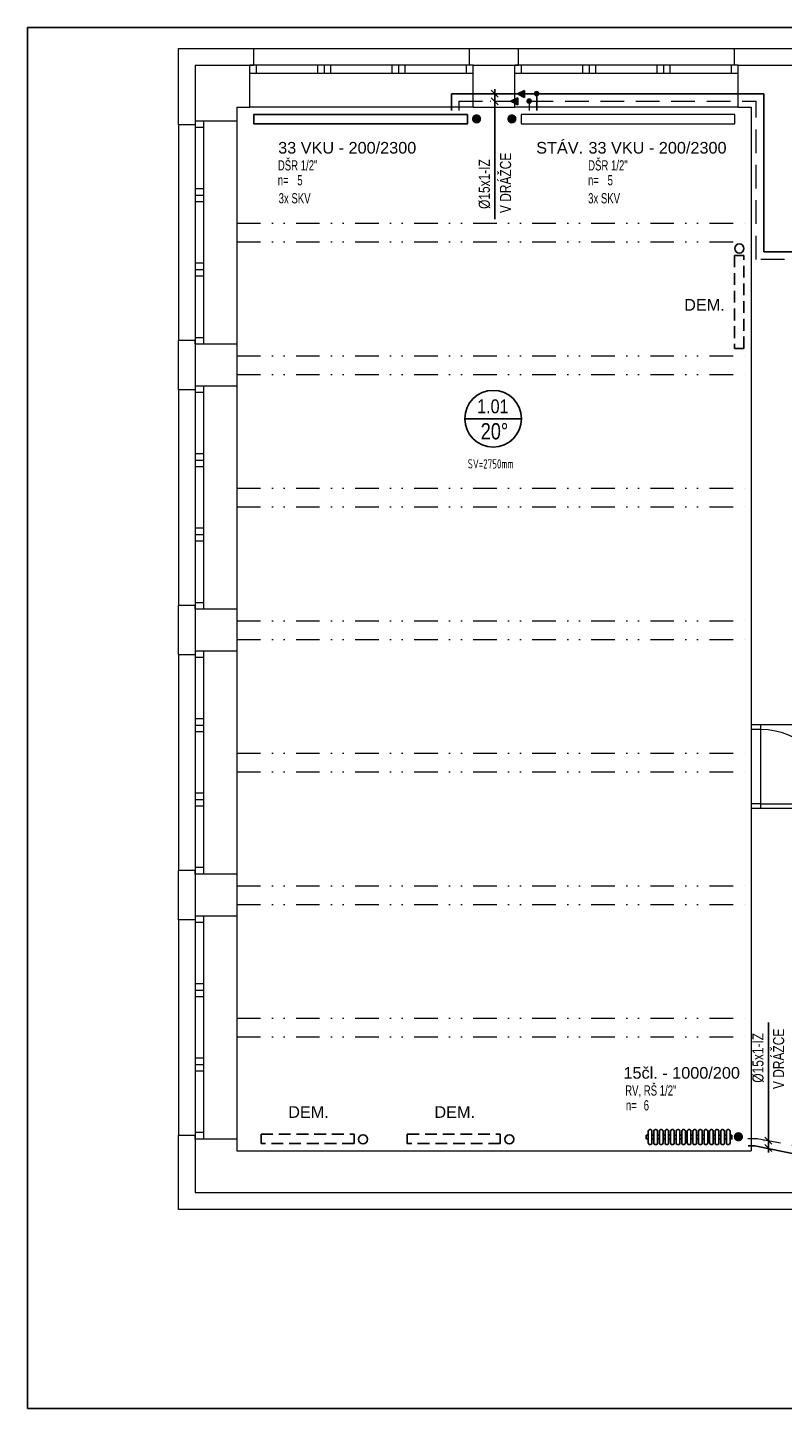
# Model space of a CAD drawing. Header units: millimetres. Extents: x 2424458 to 5109721, y -2781114 to -1335434.
# Tile 47 of 59: x 2546164 to 2554282, y -1363112 to -1348262. Entities that reach past the tile are written whole.
import ezdxf
from ezdxf.enums import TextEntityAlignment as Align

# ---------------------------------------------------------------- set-up
doc = ezdxf.new("R2010")
doc.units = ezdxf.units.MM
doc.header["$LTSCALE"] = 20
doc.header["$MEASUREMENT"] = 0
for name, pattern in [('DASHED', [19.05, 12.7, -6.35]), ('DASHED2', [9.525, 6.35, -3.175]), ('DIVIDE', [31.75, 12.7, -6.35, 0, -6.35, 0, -6.35])]:
    doc.linetypes.add(name, pattern=pattern)
for name, color, linetype in [('ARMATURY', 2, 'Continuous'), ('KOTY', 2, 'Continuous'), ('OKNA + IZOLANT', 7, 'Continuous'), ('ROZVODY', 6, 'Continuous'), ('slepák', 8, 'Continuous'), ('TZB_TOP rozvody', 6, 'Continuous'), ('TZB_TOP tělesa', 6, 'Continuous'), ('UT', 6, 'Continuous'), ('Čísla místností', 7, 'Continuous')]:
    doc.layers.add(name, color=color, linetype=linetype)
doc.layers.add('Rámečky', color=7, linetype='Continuous', lineweight=25)
doc.layers.add('TZB TEXT', color=3, linetype='Continuous', lineweight=18)
doc.styles.add('ARIEL', font='ARIAL.TTF')
doc.styles.add('ISOCP', font='ISOCP___.TTF')
doc.styles.add('ROMAN', font='ic-romans.shx')
doc.styles.add('ROMANS', font='ic-romans.shx', dxfattribs={"width": 0.8})
doc.styles.get("Standard").update_dxf_attribs({"font": 'ic-romans.shx', "width": 0.8})
doc.dimstyles.new('M50', dxfattribs={"dimtxt": 100, "dimasz": 60, "dimexe": 50, "dimexo": 150, "dimgap": 100, "dimtad": 1, "dimdec": 0, "dimzin": 0, "dimdsep": 46, "dimtxsty": 'Standard', "dimblk1": 'OBLIQUE', "dimblk2": 'OBLIQUE', "dimsah": 1, "dimcen": 0.09, "dimdle": 50, "dimclrd": 256, "dimclre": 256, "dimclrt": 256, "dimadec": 0, "dimazin": 0, "dimtfac": 1, "dimtdec": 0, "dimtofl": 0, "dimtmove": 1, "dimatfit": 3, "dimldrblk": 'OBLIQUE', "dimfxl": 1, "dimarcsym": 0})

# ---------------------------------------------------------------- blocks, each defined once
blk = doc.blocks.new('KOMPLEXNÍ OBJEKT_0')
at = {"layer": 'OKNA + IZOLANT', "color": 138, "linetype": 'Continuous', "lineweight": 13, "true_color": 0x005050, "transparency": 33554687}
for p, q in [((-17.308, -45.472), (-17.308, -45.292)), ((-17.348, -45.472), (-17.308, -45.472))]:
    blk.add_line(p, q, dxfattribs=at)
blk = doc.blocks.new('KOMPLEXNÍ OBJEKT_1')
at = {"layer": 'OKNA + IZOLANT', "color": 138, "linetype": 'Continuous', "lineweight": 13, "true_color": 0x005050, "transparency": 33554687}
for p, q in [((-14.988, -45.472), (-14.988, -45.292)), ((-14.948, -45.472), (-14.988, -45.472))]:
    blk.add_line(p, q, dxfattribs=at)
blk = doc.blocks.new('KOMPLEXNÍ OBJEKT_2')
at = {"layer": 'OKNA + IZOLANT', "color": 138, "linetype": 'Continuous', "lineweight": 13, "true_color": 0x005050, "transparency": 33554687}
for p, q in [((-14.458, -45.472), (-14.458, -45.292)), ((-14.498, -45.472), (-14.458, -45.472))]:
    blk.add_line(p, q, dxfattribs=at)
blk = doc.blocks.new('KOMPLEXNÍ OBJEKT_3')
at = {"layer": 'OKNA + IZOLANT', "color": 138, "linetype": 'Continuous', "lineweight": 13, "true_color": 0x005050, "transparency": 33554687}
for p, q in [((-12.138, -45.472), (-12.138, -45.292)), ((-12.098, -45.472), (-12.138, -45.472))]:
    blk.add_line(p, q, dxfattribs=at)
blk = doc.blocks.new('KOMPLEXNÍ OBJEKT_53')
at = {"layer": 'OKNA + IZOLANT', "color": 138, "linetype": 'Continuous', "lineweight": 13, "true_color": 0x005050, "transparency": 33554687}
for p, q in [((-17.938, -46.112), (-18.118, -46.112)), ((-17.938, -46.072), (-17.938, -46.112))]:
    blk.add_line(p, q, dxfattribs=at)
blk = doc.blocks.new('KOMPLEXNÍ OBJEKT_54')
at = {"layer": 'OKNA + IZOLANT', "color": 138, "linetype": 'Continuous', "lineweight": 13, "true_color": 0x005050, "transparency": 33554687}
for p, q in [((-17.938, -48.432), (-18.118, -48.432)), ((-17.938, -48.472), (-17.938, -48.432))]:
    blk.add_line(p, q, dxfattribs=at)
blk = doc.blocks.new('KOMPLEXNÍ OBJEKT_55')
at = {"layer": 'OKNA + IZOLANT', "color": 138, "linetype": 'Continuous', "lineweight": 13, "true_color": 0x005050, "transparency": 33554687}
for p, q in [((-17.938, -48.962), (-18.118, -48.962)), ((-17.938, -48.922), (-17.938, -48.962))]:
    blk.add_line(p, q, dxfattribs=at)
blk = doc.blocks.new('KOMPLEXNÍ OBJEKT_56')
at = {"layer": 'OKNA + IZOLANT', "color": 138, "linetype": 'Continuous', "lineweight": 13, "true_color": 0x005050, "transparency": 33554687}
for p, q in [((-17.938, -51.282), (-18.118, -51.282)), ((-17.938, -51.322), (-17.938, -51.282))]:
    blk.add_line(p, q, dxfattribs=at)
blk = doc.blocks.new('KOMPLEXNÍ OBJEKT_57')
at = {"layer": 'OKNA + IZOLANT', "color": 138, "linetype": 'Continuous', "lineweight": 13, "true_color": 0x005050, "transparency": 33554687}
for p, q in [((-17.938, -51.812), (-18.118, -51.812)), ((-17.938, -51.772), (-17.938, -51.812))]:
    blk.add_line(p, q, dxfattribs=at)
blk = doc.blocks.new('KOMPLEXNÍ OBJEKT_58')
at = {"layer": 'OKNA + IZOLANT', "color": 138, "linetype": 'Continuous', "lineweight": 13, "true_color": 0x005050, "transparency": 33554687}
for p, q in [((-17.938, -54.132), (-18.118, -54.132)), ((-17.938, -54.172), (-17.938, -54.132))]:
    blk.add_line(p, q, dxfattribs=at)
blk = doc.blocks.new('KOMPLEXNÍ OBJEKT_59')
at = {"layer": 'OKNA + IZOLANT', "color": 138, "linetype": 'Continuous', "lineweight": 13, "true_color": 0x005050, "transparency": 33554687}
for p, q in [((-17.938, -54.622), (-17.938, -54.662)), ((-17.938, -54.662), (-18.118, -54.662))]:
    blk.add_line(p, q, dxfattribs=at)
blk = doc.blocks.new('KOMPLEXNÍ OBJEKT_60')
at = {"layer": 'OKNA + IZOLANT', "color": 138, "linetype": 'Continuous', "lineweight": 13, "true_color": 0x005050, "transparency": 33554687}
for p, q in [((-17.938, -56.982), (-18.118, -56.982)), ((-17.938, -57.022), (-17.938, -56.982))]:
    blk.add_line(p, q, dxfattribs=at)
blk = doc.blocks.new('*U726', base_point=(52500, 0))
at = {"layer": 'Rámečky', "linetype": 'Continuous'}
for p, q in [((52500, 14850), (0, 14850)), ((0, 14850), (0, 0)), ((0, 0), (52500, 0))]:
    blk.add_line(p, q, dxfattribs=at)
blk = doc.blocks.new('_OBLIQUE')
at = {"color": 0, "linetype": 'ByBlock'}
blk.add_line((-0.5, -0.5), (0.5, 0.5), dxfattribs=at)
blk = doc.blocks.new('*D744')
at = {"layer": 'Defpoints', "color": 0}
for p in [(2551188, -1349054), (2551191, -1348974), (2551193, -1349054)]:
    blk.add_point(p, dxfattribs=at)
at = {"layer": 'KOTY', "linetype": 'Continuous', "lineweight": -2}
for p, q in [((2551188, -1348924), (2551188, -1349104)), ((2551141, -1348974), (2551138, -1348974)), ((2551143, -1349054), (2551138, -1349054)), ((2551188, -1349054), (2551188, -1350324))]:
    blk.add_line(p, q, dxfattribs=at)
at = {"layer": 'KOTY', "lineweight": -2, "xscale": 75, "yscale": 75, "zscale": 75}
for p, rotation in [((2551188, -1348974), 270), ((2551188, -1349054), 90)]:
    blk.add_blockref('_OBLIQUE', p, dxfattribs=dict(at, rotation=rotation))
at = {"layer": 'KOTY', "lineweight": -3, "insert": (2551078, -1349945), "char_height": 120, "attachment_point": 5, "rotation": 90, "style": 'ROMANS'}
blk.add_mtext('%%c15x1-IZ', dxfattribs=at)
blk = doc.blocks.new('*U408', base_point=(16995, 17726))
at = {"linetype": 'ByBlock', "ltscale": 20}
blk.add_hatch(color=0, dxfattribs=at).paths.add_polyline_path([(16995, 17688), (17070, 17726), (16995, 17763)])
at = {"color": 0, "linetype": 'ByBlock', "lineweight": -2, "ltscale": 20}
for p, q in [((16995, 17688), (16995, 17763)), ((16995, 17763), (17070, 17726)), ((16995, 17688), (17070, 17726))]:
    blk.add_line(p, q, dxfattribs=at)
blk = doc.blocks.new('B')
at = {"layer": 'TZB_TOP rozvody', "lineweight": -3, "ltscale": 200}
blk.add_hatch(color=3, dxfattribs=at).paths.add_polyline_path([(32, 2, 1), (-29, 2, 1)])
blk.add_hatch(color=3, dxfattribs=at).paths.add_polyline_path([(32, 2, 1), (-29, 2, 1)])
blk = doc.blocks.new('*D768')
at = {"layer": 'Defpoints', "color": 0}
for p in [(2554131, -1360232), (2554136, -1360232), (2554134, -1360312)]:
    blk.add_point(p, dxfattribs=at)
at = {"layer": 'KOTY', "linetype": 'Continuous', "lineweight": -2}
for p, q in [((2554131, -1360232), (2554131, -1358962)), ((2554086, -1360232), (2554081, -1360232)), ((2554131, -1360362), (2554131, -1360182)), ((2554084, -1360312), (2554081, -1360312))]:
    blk.add_line(p, q, dxfattribs=at)
at = {"layer": 'KOTY', "lineweight": -2, "xscale": 75, "yscale": 75, "zscale": 75}
for p, rotation in [((2554131, -1360232), 270), ((2554131, -1360312), 90)]:
    blk.add_blockref('_OBLIQUE', p, dxfattribs=dict(at, rotation=rotation))
at = {"layer": 'KOTY', "lineweight": -3, "insert": (2554021, -1359342), "char_height": 120, "attachment_point": 5, "rotation": 90, "style": 'ROMANS'}
blk.add_mtext('%%c15x1-IZ', dxfattribs=at)

msp = doc.modelspace()

# ---------------------------------------------------------------- hatches: boundary and pattern name
at = {"layer": 'TZB_TOP tělesa', "lineweight": -3, "ltscale": 200}
for points in [[(2550942.6, -1349244.2, -1), (2551042.6, -1349244.2, -1)], [(2550942.6, -1349244.2, -1), (2551042.6, -1349244.2, -1)], [(2551323, -1349244.2, -1), (2551423, -1349244.2, -1)], [(2551323, -1349244.2, -1), (2551423, -1349244.2, -1)]]:
    msp.add_hatch(color=3, dxfattribs=at).paths.add_polyline_path(points)
at = {"layer": 'UT'}
msp.add_hatch(color=3, dxfattribs=at).paths.add_polyline_path([(2553809, -1360241.5, -1), (2553809, -1360141.5, -1)])

# ---------------------------------------------------------------- linework, layer by layer
at = {"layer": 'ROZVODY', "color": 2, "linetype": 'Continuous'}
for centre in [(2553818.7, -1350638), (2549772.3, -1360218.4), (2551344.7, -1360218.5)]:
    msp.add_circle(centre, 49.3, dxfattribs=at)
at = {"layer": 'slepák', "linetype": 'Continuous', "lineweight": 13, "transparency": 33554687}
for p, q in [((2547785.7, -1349307.1), (2547785.7, -1348487.1)), ((2547785.7, -1348487.1), (2548595.7, -1348487.1)), ((2548595.7, -1348487.1), (2550915.7, -1348487.1)), ((2550915.7, -1348487.1), (2551445.7, -1348487.1)), ((2551445.7, -1348487.1), (2553765.7, -1348487.1)), ((2553765.7, -1348487.1), (2554575.7, -1348487.1)), ((2547965.7, -1348667.1), (2547965.7, -1349267.1)), ((2547965.7, -1348667.1), (2548555.7, -1348667.1)), ((2550955.7, -1348667.1), (2548555.7, -1348667.1)), ((2548555.7, -1349117.1), (2548555.7, -1348667.1)), ((2548625.7, -1348757.1), (2548625.7, -1348667.1)), ((2549285.7, -1348757.1), (2549285.7, -1348667.1)), ((2549355.7, -1348757.1), (2549355.7, -1348667.1)), ((2549425.7, -1348757.1), (2549425.7, -1348667.1)), ((2550085.7, -1348757.1), (2550085.7, -1348667.1)), ((2550155.7, -1348757.1), (2550155.7, -1348667.1)), ((2550225.7, -1348757.1), (2550225.7, -1348667.1)), ((2550885.7, -1348757.1), (2550885.7, -1348667.1)), ((2550955.7, -1348667.1), (2551405.7, -1348667.1)), ((2550955.7, -1349117.1), (2550955.7, -1348667.1)), ((2553805.7, -1348667.1), (2551405.7, -1348667.1)), ((2551405.7, -1349117.1), (2551405.7, -1348667.1)), ((2551475.7, -1348757.1), (2551475.7, -1348667.1)), ((2552135.7, -1348757.1), (2552135.7, -1348667.1)), ((2552205.7, -1348757.1), (2552205.7, -1348667.1)), ((2552275.7, -1348757.1), (2552275.7, -1348667.1)), ((2552935.7, -1348757.1), (2552935.7, -1348667.1)), ((2553005.7, -1348757.1), (2553005.7, -1348667.1)), ((2553075.7, -1348757.1), (2553075.7, -1348667.1)), ((2553735.7, -1348757.1), (2553735.7, -1348667.1)), ((2553805.7, -1348667.1), (2554395.7, -1348667.1)), ((2553805.7, -1349117.1), (2553805.7, -1348667.1)), ((2550955.7, -1348757.1), (2548555.7, -1348757.1)), ((2553805.7, -1348757.1), (2551405.7, -1348757.1)), ((2548415.7, -1349117.1), (2548415.7, -1349267.1)), ((2548415.7, -1349117.1), (2548555.7, -1349117.1)), ((2550955.7, -1349117.1), (2548555.7, -1349117.1)), ((2550955.7, -1349117.1), (2551405.7, -1349117.1)), ((2553805.7, -1349117.1), (2551405.7, -1349117.1)), ((2553805.7, -1349117.1), (2553945.7, -1349117.1)), ((2553945.7, -1349117.1), (2553945.7, -1355762.1)), ((2547965.7, -1349267.1), (2547965.7, -1351667.1)), ((2548415.7, -1349267.1), (2547965.7, -1349267.1)), ((2548055.7, -1349267.1), (2548055.7, -1351667.1)), ((2548415.7, -1349267.1), (2548415.7, -1351667.1)), ((2547785.7, -1349307.1), (2547785.7, -1351627.1)), ((2548055.7, -1349337.1), (2547965.7, -1349337.1)), ((2548055.7, -1349997.1), (2547965.7, -1349997.1)), ((2548055.7, -1350067.1), (2547965.7, -1350067.1)), ((2548055.7, -1350137.1), (2547965.7, -1350137.1)), ((2548055.7, -1350797.1), (2547965.7, -1350797.1)), ((2548055.7, -1350867.1), (2547965.7, -1350867.1)), ((2548055.7, -1350937.1), (2547965.7, -1350937.1)), ((2547785.7, -1352157.1), (2547785.7, -1351627.1)), ((2548055.7, -1351597.1), (2547965.7, -1351597.1)), ((2547965.7, -1351667.1), (2547965.7, -1352117.1)), ((2548415.7, -1351667.1), (2547965.7, -1351667.1)), ((2548415.7, -1351667.1), (2548415.7, -1352117.1)), ((2547785.7, -1352157.1), (2547785.7, -1354477.1)), ((2547965.7, -1352117.1), (2547965.7, -1354517.1)), ((2548415.7, -1352117.1), (2547965.7, -1352117.1)), ((2548055.7, -1352187.1), (2547965.7, -1352187.1)), ((2548055.7, -1352117.1), (2548055.7, -1354517.1)), ((2548415.7, -1352117.1), (2548415.7, -1354517.1)), ((2548055.7, -1352847.1), (2547965.7, -1352847.1)), ((2548055.7, -1352917.1), (2547965.7, -1352917.1)), ((2548055.7, -1352987.1), (2547965.7, -1352987.1)), ((2548055.7, -1353647.1), (2547965.7, -1353647.1)), ((2548055.7, -1353717.1), (2547965.7, -1353717.1)), ((2548055.7, -1353787.1), (2547965.7, -1353787.1)), ((2548055.7, -1354447.1), (2547965.7, -1354447.1)), ((2547785.7, -1355007.1), (2547785.7, -1354477.1)), ((2547965.7, -1354517.1), (2547965.7, -1354967.1)), ((2548415.7, -1354517.1), (2547965.7, -1354517.1)), ((2548415.7, -1354517.1), (2548415.7, -1354967.1)), ((2547785.7, -1355007.1), (2547785.7, -1357327.1)), ((2547965.7, -1354967.1), (2547965.7, -1357367.1)), ((2548415.7, -1354967.1), (2547965.7, -1354967.1)), ((2548055.7, -1355037.1), (2547965.7, -1355037.1)), ((2548055.7, -1354967.1), (2548055.7, -1357367.1)), ((2548415.7, -1354967.1), (2548415.7, -1357367.1)), ((2548055.7, -1355697.1), (2547965.7, -1355697.1)), ((2548055.7, -1355767.1), (2547965.7, -1355767.1)), ((2554395.7, -1355762.1), (2553945.7, -1355762.1)), ((2553945.7, -1355762.1), (2553945.7, -1356662.1)), ((2554045.7, -1355762.1), (2554045.7, -1356662.1)), ((2548055.7, -1355837.1), (2547965.7, -1355837.1)), ((2554045.7, -1355812.1), (2553945.7, -1355812.1)), ((2548055.7, -1356497.1), (2547965.7, -1356497.1)), ((2548055.7, -1356567.1), (2547965.7, -1356567.1)), ((2548055.7, -1356637.1), (2547965.7, -1356637.1)), ((2554045.7, -1356612.1), (2553945.7, -1356612.1)), ((2553945.7, -1356662.1), (2553945.7, -1360342.1)), ((2554395.7, -1356662.1), (2553945.7, -1356662.1)), ((2554045.7, -1356612.1), (2554845.7, -1356612.1)), ((2547785.7, -1357857.1), (2547785.7, -1357327.1)), ((2548055.7, -1357297.1), (2547965.7, -1357297.1)), ((2547965.7, -1357367.1), (2547965.7, -1357817.1)), ((2548415.7, -1357367.1), (2547965.7, -1357367.1)), ((2548415.7, -1357367.1), (2548415.7, -1357817.1)), ((2547785.7, -1357857.1), (2547785.7, -1360177.1)), ((2547965.7, -1357817.1), (2547965.7, -1360217.1)), ((2548415.7, -1357817.1), (2547965.7, -1357817.1)), ((2548055.7, -1357817.1), (2548055.7, -1360217.1)), ((2548415.7, -1357817.1), (2548415.7, -1360217.1)), ((2548055.7, -1357887.1), (2547965.7, -1357887.1)), ((2548055.7, -1358547.1), (2547965.7, -1358547.1)), ((2548055.7, -1358617.1), (2547965.7, -1358617.1)), ((2548055.7, -1358687.1), (2547965.7, -1358687.1)), ((2548055.7, -1359347.1), (2547965.7, -1359347.1)), ((2548055.7, -1359417.1), (2547965.7, -1359417.1)), ((2548055.7, -1359487.1), (2547965.7, -1359487.1)), ((2547785.7, -1360972.1), (2547785.7, -1360177.1)), ((2548055.7, -1360147.1), (2547965.7, -1360147.1)), ((2547965.7, -1360217.1), (2547965.7, -1360792.1)), ((2548415.7, -1360217.1), (2547965.7, -1360217.1)), ((2548415.7, -1360217.1), (2548415.7, -1360342.1)), ((2548415.7, -1360342.1), (2553945.7, -1360342.1)), ((2547965.7, -1360792.1), (2554895.7, -1360792.1)), ((2554935.7, -1360972.1), (2547785.7, -1360972.1))]:
    msp.add_line(p, q, dxfattribs=at)
at = {"layer": 'slepák', "linetype": 'DIVIDE', "lineweight": 13, "transparency": 33554687}
for p, q in [((2548415.7, -1350367.1), (2553945.7, -1350367.1)), ((2548415.7, -1350567.1), (2553945.7, -1350567.1)), ((2548415.7, -1351792.1), (2553945.7, -1351792.1)), ((2548415.7, -1351992.1), (2553945.7, -1351992.1)), ((2548415.7, -1353217.1), (2553945.7, -1353217.1)), ((2548415.7, -1353417.1), (2553945.7, -1353417.1)), ((2548415.7, -1354643.6), (2553945.7, -1354643.6)), ((2548415.7, -1354843.6), (2553945.7, -1354843.6)), ((2548415.7, -1356067.1), (2553945.7, -1356067.1)), ((2548415.7, -1356267.1), (2553945.7, -1356267.1)), ((2548415.7, -1357492.1), (2553945.7, -1357492.1)), ((2548415.7, -1357692.1), (2553945.7, -1357692.1)), ((2548415.7, -1358917.1), (2553945.7, -1358917.1)), ((2548415.7, -1359117.1), (2553945.7, -1359117.1))]:
    msp.add_line(p, q, dxfattribs=at)
at = {"layer": 'slepák', "linetype": 'Continuous', "lineweight": 13, "transparency": 33554687}
msp.add_arc((2554045.7, -1356612.1), 800, 0, 90, dxfattribs=at)
at = {"layer": 'TZB TEXT'}
msp.add_lwpolyline([(2553771.9, -1349197.1), (2551471.9, -1349197.2), (2551471.9, -1349297.2), (2553771.9, -1349297.1)], close=True, dxfattribs=at)
at = {"layer": 'TZB_TOP rozvody', "lineweight": -3, "ltscale": 20}
for p, q in [((2550721.5, -1348974.3), (2554081.4, -1348974.5)), ((2550721.5, -1348974.3), (2550721.5, -1349155.6)), ((2551640, -1348974.4), (2551640, -1349155.6)), ((2554081.5, -1350674.9), (2554081.4, -1348974.5)), ((2555749.5, -1350674.6), (2554081.5, -1350674.9)), ((2553913.1, -1360288.6), (2553986.5, -1360288.6)), ((2553986.5, -1360288.6), (2554777.3, -1360452.9))]:
    msp.add_line(p, q, dxfattribs=at)
at = {"layer": 'TZB_TOP rozvody', "linetype": 'DASHED', "lineweight": 9}
for p, q in [((2550801.5, -1349054.3), (2554001.4, -1349054.5)), ((2550801.5, -1349054.3), (2550801.5, -1349155.6)), ((2551560, -1349054.3), (2551560, -1349155.6)), ((2554001.5, -1350754.9), (2554001.4, -1349054.5)), ((2555829.5, -1350754.6), (2554001.5, -1350754.9)), ((2553912.1, -1360208.6), (2554010.7, -1360208.6)), ((2554010.7, -1360208.6), (2554857.3, -1360372.9))]:
    msp.add_line(p, q, dxfattribs=at)
at = {"layer": 'TZB_TOP tělesa', "color": 6, "lineweight": -3}
msp.add_lwpolyline([(2550896.9, -1349197.1), (2548596.9, -1349197.2), (2548596.9, -1349297.2), (2550896.9, -1349297.1)], close=True, dxfattribs=at)
at = {"layer": 'TZB_TOP tělesa', "color": 2, "linetype": 'DASHED2', "lineweight": -3}
for points in [[(2553865.7, -1351712.3), (2553865.7, -1350712.3), (2553765.7, -1350712.3), (2553765.7, -1351712.3)], [(2549675.8, -1360262.1), (2548675.8, -1360262.1), (2548675.8, -1360162.1), (2549675.8, -1360162.1)], [(2551248.2, -1360262.1), (2550248.2, -1360262.1), (2550248.2, -1360162.1), (2551248.2, -1360162.1)]]:
    msp.add_lwpolyline(points, close=True, dxfattribs=at)
at = {"layer": 'UT', "color": 2}
msp.add_line((2550866.5, -1352468.5), (2551476.1, -1352468.5), dxfattribs=at)
at = {"layer": 'UT', "color": 1}
for points in [[(2552839.6, -1360174.5), (2552839.6, -1360214.5), (2552818.6, -1360214.5), (2552818.6, -1360174.5)], [(2552899.6, -1360174.5), (2552899.6, -1360214.5), (2552878.6, -1360214.5), (2552878.6, -1360174.5)], [(2552959.6, -1360174.5), (2552959.6, -1360214.5), (2552938.6, -1360214.5), (2552938.6, -1360174.5)], [(2553019.6, -1360174.5), (2553019.6, -1360214.5), (2552998.6, -1360214.5), (2552998.6, -1360174.5)], [(2553079.6, -1360174.5), (2553079.6, -1360214.5), (2553058.6, -1360214.5), (2553058.6, -1360174.5)], [(2553139.6, -1360174.5), (2553139.6, -1360214.5), (2553118.6, -1360214.5), (2553118.6, -1360174.5)], [(2553199.6, -1360174.5), (2553199.6, -1360214.5), (2553178.6, -1360214.5), (2553178.6, -1360174.5)], [(2553259.6, -1360174.5), (2553259.6, -1360214.5), (2553238.6, -1360214.5), (2553238.6, -1360174.5)], [(2553319.6, -1360174.5), (2553319.6, -1360214.5), (2553298.6, -1360214.5), (2553298.6, -1360174.5)], [(2553379.6, -1360174.5), (2553379.6, -1360214.5), (2553358.6, -1360214.5), (2553358.6, -1360174.5)], [(2553439.6, -1360174.5), (2553439.6, -1360214.5), (2553418.6, -1360214.5), (2553418.6, -1360174.5)], [(2553499.6, -1360174.5), (2553499.6, -1360214.5), (2553478.6, -1360214.5), (2553478.6, -1360174.5)], [(2553559.6, -1360174.5), (2553559.6, -1360214.5), (2553538.6, -1360214.5), (2553538.6, -1360174.5)], [(2553619.6, -1360174.5), (2553619.6, -1360214.5), (2553598.6, -1360214.5), (2553598.6, -1360174.5)], [(2553679.6, -1360174.5), (2553679.6, -1360214.5), (2553658.6, -1360214.5), (2553658.6, -1360174.5)], [(2553739.6, -1360174.5), (2553739.6, -1360214.5), (2553718.6, -1360214.5), (2553718.6, -1360174.5)]]:
    msp.add_lwpolyline(points, close=True, dxfattribs=at)
for points in [[(2552878.6, -1360129.5), (2552878.6, -1360259.5, -0.4142136), (2552863.6, -1360274.5), (2552854.6, -1360274.5, -0.4142136), (2552839.6, -1360259.5), (2552839.6, -1360129.5, -0.4142136), (2552854.6, -1360114.5), (2552863.6, -1360114.5, -0.4142136)], [(2552938.6, -1360129.5), (2552938.6, -1360259.5, -0.4142136), (2552923.6, -1360274.5), (2552914.6, -1360274.5, -0.4142136), (2552899.6, -1360259.5), (2552899.6, -1360129.5, -0.4142136), (2552914.6, -1360114.5), (2552923.6, -1360114.5, -0.4142136)], [(2552998.6, -1360129.5), (2552998.6, -1360259.5, -0.4142136), (2552983.6, -1360274.5), (2552974.6, -1360274.5, -0.4142136), (2552959.6, -1360259.5), (2552959.6, -1360129.5, -0.4142136), (2552974.6, -1360114.5), (2552983.6, -1360114.5, -0.4142136)], [(2553058.6, -1360129.5), (2553058.6, -1360259.5, -0.4142136), (2553043.6, -1360274.5), (2553034.6, -1360274.5, -0.4142136), (2553019.6, -1360259.5), (2553019.6, -1360129.5, -0.4142136), (2553034.6, -1360114.5), (2553043.6, -1360114.5, -0.4142136)], [(2553118.6, -1360129.5), (2553118.6, -1360259.5, -0.4142136), (2553103.6, -1360274.5), (2553094.6, -1360274.5, -0.4142136), (2553079.6, -1360259.5), (2553079.6, -1360129.5, -0.4142136), (2553094.6, -1360114.5), (2553103.6, -1360114.5, -0.4142136)], [(2553178.6, -1360129.5), (2553178.6, -1360259.5, -0.4142136), (2553163.6, -1360274.5), (2553154.6, -1360274.5, -0.4142136), (2553139.6, -1360259.5), (2553139.6, -1360129.5, -0.4142136), (2553154.6, -1360114.5), (2553163.6, -1360114.5, -0.4142136)], [(2553238.6, -1360129.5), (2553238.6, -1360259.5, -0.4142136), (2553223.6, -1360274.5), (2553214.6, -1360274.5, -0.4142136), (2553199.6, -1360259.5), (2553199.6, -1360129.5, -0.4142136), (2553214.6, -1360114.5), (2553223.6, -1360114.5, -0.4142136)], [(2553298.6, -1360129.5), (2553298.6, -1360259.5, -0.4142136), (2553283.6, -1360274.5), (2553274.6, -1360274.5, -0.4142136), (2553259.6, -1360259.5), (2553259.6, -1360129.5, -0.4142136), (2553274.6, -1360114.5), (2553283.6, -1360114.5, -0.4142136)], [(2553358.6, -1360129.5), (2553358.6, -1360259.5, -0.4142136), (2553343.6, -1360274.5), (2553334.6, -1360274.5, -0.4142136), (2553319.6, -1360259.5), (2553319.6, -1360129.5, -0.4142136), (2553334.6, -1360114.5), (2553343.6, -1360114.5, -0.4142136)], [(2553418.6, -1360129.5), (2553418.6, -1360259.5, -0.4142136), (2553403.6, -1360274.5), (2553394.6, -1360274.5, -0.4142136), (2553379.6, -1360259.5), (2553379.6, -1360129.5, -0.4142136), (2553394.6, -1360114.5), (2553403.6, -1360114.5, -0.4142136)], [(2553478.6, -1360129.5), (2553478.6, -1360259.5, -0.4142136), (2553463.6, -1360274.5), (2553454.6, -1360274.5, -0.4142136), (2553439.6, -1360259.5), (2553439.6, -1360129.5, -0.4142136), (2553454.6, -1360114.5), (2553463.6, -1360114.5, -0.4142136)], [(2553538.6, -1360129.5), (2553538.6, -1360259.5, -0.4142136), (2553523.6, -1360274.5), (2553514.6, -1360274.5, -0.4142136), (2553499.6, -1360259.5), (2553499.6, -1360129.5, -0.4142136), (2553514.6, -1360114.5), (2553523.6, -1360114.5, -0.4142136)], [(2553598.6, -1360129.5), (2553598.6, -1360259.5, -0.4142136), (2553583.6, -1360274.5), (2553574.6, -1360274.5, -0.4142136), (2553559.6, -1360259.5), (2553559.6, -1360129.5, -0.4142136), (2553574.6, -1360114.5), (2553583.6, -1360114.5, -0.4142136)], [(2553658.6, -1360129.5), (2553658.6, -1360259.5, -0.4142136), (2553643.6, -1360274.5), (2553634.6, -1360274.5, -0.4142136), (2553619.6, -1360259.5), (2553619.6, -1360129.5, -0.4142136), (2553634.6, -1360114.5), (2553643.6, -1360114.5, -0.4142136)], [(2553718.6, -1360129.5), (2553718.6, -1360259.5, -0.4142136), (2553703.6, -1360274.5), (2553694.6, -1360274.5, -0.4142136), (2553679.6, -1360259.5), (2553679.6, -1360129.5, -0.4142136), (2553694.6, -1360114.5), (2553703.6, -1360114.5, -0.4142136)]]:
    msp.add_lwpolyline(points, format="xyb", close=True, dxfattribs=at)
at = {"layer": 'UT', "color": 2}
msp.add_circle((2551171.3, -1352468.5), 304.8, dxfattribs=at)

# ---------------------------------------------------------------- block references
at = {"layer": 'Rámečky'}
msp.add_blockref('*U726', (2598664.3, -1363112.5), dxfattribs=at)
at = {"layer": 'slepák', "linetype": 'Continuous', "lineweight": 13, "transparency": 33554687, "xscale": 1000, "yscale": 1000, "zscale": 1000}
for name in ['KOMPLEXNÍ OBJEKT_0', 'KOMPLEXNÍ OBJEKT_1', 'KOMPLEXNÍ OBJEKT_2', 'KOMPLEXNÍ OBJEKT_3', 'KOMPLEXNÍ OBJEKT_53', 'KOMPLEXNÍ OBJEKT_54', 'KOMPLEXNÍ OBJEKT_55', 'KOMPLEXNÍ OBJEKT_56', 'KOMPLEXNÍ OBJEKT_57', 'KOMPLEXNÍ OBJEKT_58', 'KOMPLEXNÍ OBJEKT_59', 'KOMPLEXNÍ OBJEKT_60']:
    msp.add_blockref(name, (2565903.6, -1303195.4), dxfattribs=at)
at = {"layer": 'TZB_TOP rozvody', "color": 3, "lineweight": -3, "ltscale": 200, "xscale": -1, "rotation": 0.001485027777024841}
for p in [(2551508.5, -1348974.3), (2551435, -1349054.3)]:
    msp.add_blockref('*U408', p, dxfattribs=at)
at = {"layer": 'UT', "lineweight": -3, "xscale": -1}
for p in [(2551640, -1348974.4), (2551560, -1349054.3)]:
    msp.add_blockref('B', p, dxfattribs=at)

# ---------------------------------------------------------------- texts
at = {"layer": 'ARMATURY', "color": 3, "style": 'ARIEL', "width": 0.8}
msp.add_text('20°', height=175, dxfattribs=at).set_placement((2551037, -1352743.6), align=Align.BOTTOM_LEFT)
at = {"layer": 'KOTY', "lineweight": -3, "char_height": 120, "width": 748.571, "attachment_point": 5, "rotation": 90, "style": 'ROMANS'}
for insert in [(2551305.2, -1349932.6), (2554241.8, -1359353.6)]:
    msp.add_mtext('V DRÁŽCE', dxfattribs=dict(at, insert=insert))
at = {"layer": 'slepák', "linetype": 'Continuous', "lineweight": 13, "transparency": 33554687, "insert": (2551145.1, -1352954.2), "char_height": 100, "width": 668.419, "attachment_point": 5, "style": 'ISOCP'}
msp.add_mtext('\\W0.78;SV=2750mm', dxfattribs=at)
at = {"layer": 'TZB TEXT', "style": 'ARIEL'}
for s, p in [('33 VKU - 200/2300', (2548859.1, -1349654.7)), ('STÁV.', (2551634.4, -1349654.7)), ('33 VKU - 200/2300', (2552196.2, -1349654.7)), ('DEM.', (2553225.8, -1351344.1)), ('15čl. - 1000/200', (2552572.9, -1359604.1)), ('DEM.', (2548967.3, -1360025.4)), ('DEM.', (2550539.7, -1360025.4))]:
    msp.add_text(s, height=125, dxfattribs=at).set_placement(p, align=Align.BOTTOM_LEFT)
at = {"layer": 'TZB TEXT', "style": 'ROMAN', "width": 0.7}
for s, p in [('DŠR 1/2"', (2548855.4, -1349831.9)), ('DŠR 1/2"', (2552192.6, -1349831.9)), ('5', (2549064.6, -1349991.8)), ('5', (2552401.8, -1349991.8)), ('n=', (2548854.2, -1349991.8)), ('n=', (2552191.3, -1349991.8)), ('3x SKV', (2548864.3, -1350185.8)), ('3x SKV', (2552192.6, -1350185.8)), ('RV, RŠ 1/2"', (2552591, -1359781.4)), ('6', (2552790.4, -1359941.2)), ('n=', (2552598.7, -1359941.2))]:
    msp.add_text(s, height=110, dxfattribs=at).set_placement(p, align=Align.BOTTOM_LEFT)
at = {"layer": 'Čísla místností', "color": 7, "insert": (2550998.8, -1352260.5), "char_height": 150, "attachment_point": 1, "style": 'ARIEL'}
msp.add_mtext('\\W0.83;1.01', dxfattribs=at)

# ---------------------------------------------------------------- dimensions: what is measured, and where the dimension line sits
at = {"layer": 'KOTY', "linetype": 'Continuous', "lineweight": -3}
for base, p1, p2, angle, picture, middle in [((2551187.7, -1349054.3), (2551191.2, -1348974.3), (2551193.4, -1349054.3), 270, '*D744', (2551187.7, -1349944.6)), ((2554130.7, -1360231.9), (2554134.2, -1360311.9), (2554136.4, -1360231.9), 90, '*D768', (2554130.7, -1359341.6))]:
    dim = msp.add_linear_dim(base=base, p1=p1, p2=p2, angle=angle, text='%%c15x1-IZ', dimstyle='M50', override={"dimscale": 1, "dimtxt": 120, "dimasz": 75, "dimexe": 50, "dimexo": 50, "dimgap": 50, "dimtxsty": 'ROMANS'}, dxfattribs=at)
    dim.commit()
    dim.dimension.update_dxf_attribs({"geometry": picture, "text_midpoint": middle, "dimtype": 160})

doc.saveas('drawing.dxf')
